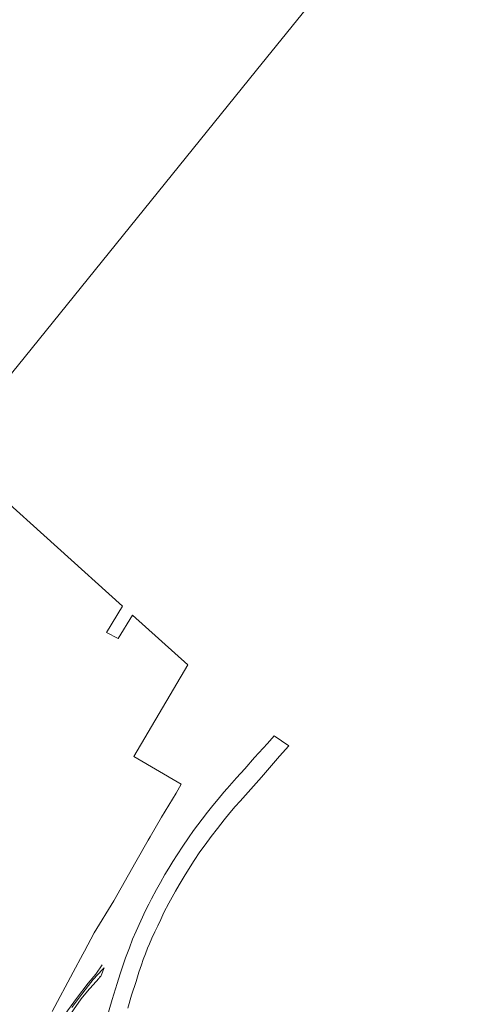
# Model space of a CAD drawing. Header units: metres. Extents: x 185049 to 189876, y 349292 to 352302.
# Tile 212 of 256: x 189705 to 189876, y 350629 to 351005. Entities that reach past the tile are written whole.
import ezdxf

# ---------------------------------------------------------------- set-up
doc = ezdxf.new("R2010")
doc.units = ezdxf.units.M
for name, color, linetype, lineweight in [('B-WE-GW-TALUD_KRUIN-G', 90, 'Continuous', 18), ('B-WE-OG-WATER_HAVEN-GV', 170, 'Continuous', 18), ('B-WE-OG-WATER_KANAAL-GV', 120, 'Continuous', 18), ('B-WE-VH-VERHARDING_ASFALT-GV', 252, 'Continuous', 18), ('B-WE-VH-VERHARDING_BETON-GV', 252, 'Continuous', 18)]:
    doc.layers.add(name, color=color, linetype=linetype, lineweight=lineweight)

msp = doc.modelspace()

# ---------------------------------------------------------------- linework, layer by layer
at = {"layer": 'B-WE-GW-TALUD_KRUIN-G'}
msp.add_polyline3d([(189722.318, 350625.455, 24.102), (189726.789, 350631.653, 24.758), (189731.235, 350637.466, 25.543), (189734.245, 350640.924, 26.086), (189736.626, 350644.443, 26.424)], dxfattribs=at)
at = {"layer": 'B-WE-OG-WATER_HAVEN-GV'}
msp.add_polyline3d([(189694.631, 350826.214, 20.75), (189744.4067, 350781.4662, 20.75), (189738.3374, 350771.3492, 20.75), (189742.7264, 350769.0843, 20.75), (189748.2502, 350778.0109, 20.75), (189769.3889, 350759.0075, 20.75), (189748.6752, 350723.9533, 20.75), (189766.8447, 350713.3852, 20.75), (189764.8586, 350710.0665, 20.75), (189759.287, 350700.798, 20.75), (189754.9706, 350693.291, 20.75), (189754.2683, 350692.0695, 20.75), (189749.483, 350683.747, 20.75), (189741.061, 350668.959, 20.75), (189733.632, 350656.669, 20.75), (189729.8757, 350649.7393, 20.75), (189729.2087, 350648.5089, 20.75), (189725.525, 350641.713, 20.75), (189717.501, 350626.689, 20.75)], dxfattribs=at)
at = {"layer": 'B-WE-OG-WATER_KANAAL-GV'}
msp.add_polyline3d([(189730.89, 350906.048, 20.791), (189678.36, 350841.098, 20.791), (189600.2585, 350912.5445, 20.7331), (189764.1988, 351158.9413, 20.9126), (189876.486, 351070.079, 20.818), (189845.78, 351048.102, 20.791), (189795.598, 350986.055, 20.791)], close=True, dxfattribs=at)
at = {"layer": 'B-WE-VH-VERHARDING_ASFALT-GV'}
msp.add_polyline3d([(189737.2863, 350620.2603, 26.543), (189740.5201, 350631.2173, 26.4007), (189742.3082, 350637.3422, 26.3296), (189743.4516, 350641.0416, 26.2763), (189744.4747, 350644.1137, 26.2407), (189745.5976, 350647.1848, 26.1963), (189747.0546, 350650.9556, 26.0985), (189748.2783, 350654.2286, 26.0452), (189749.6578, 350657.3704, 25.983), (189753.2413, 350665.1912, 25.8141), (189754.4109, 350667.6181, 25.7785), (189755.5255, 350669.7074, 25.7341), (189757.4033, 350673.2653, 25.4877), (189758.8949, 350675.9495, 25.4432), (189760.5723, 350678.9263, 25.3632), (189762.0596, 350681.3851, 25.3366), (189763.6849, 350683.9383, 25.2921), (189765.344, 350686.5086, 25.2477), (189767.4676, 350689.7836, 25.1054), (189769.6278, 350692.9768, 25.0432), (189771.5786, 350695.7092, 24.9543), (189774.8691, 350700.0806, 24.7499), (189776.8582, 350702.7738, 24.7232), (189778.8774, 350705.2551, 24.6699), (189780.9421, 350707.7297, 24.6166), (189783.1373, 350710.3508, 24.501), (189784.364, 350711.8371, 24.4832), (189786.1908, 350713.8865, 24.421), (189788.007, 350715.9027, 24.2077), (189791.1141, 350719.3539, 24.1632), (189794.882, 350723.5669, 24.1277), (189799.7705, 350729.0337, 24.0032), (189802.384, 350731.9541, 23.9977), (189807.8724, 350728.0507, 23.9814), (189804.3842, 350724.115, 23.9814), (189797.4356, 350716.1685, 24.0969), (189789.3083, 350707.0024, 24.5325), (189787.4391, 350704.9032, 24.5236), (189785.3611, 350702.4918, 24.4792), (189783.2055, 350699.8708, 24.4792), (189780.6296, 350696.5768, 24.5592), (189778.2791, 350693.502, 24.6836), (189775.9361, 350690.2899, 24.8525), (189773.9847, 350687.5795, 24.9325), (189771.8208, 350684.3364, 25.1103), (189769.5672, 350680.8484, 25.1458), (189767.9081, 350678.1973, 25.2614), (189766.0261, 350674.958, 25.3947), (189764.6463, 350672.639, 25.4747), (189763.3263, 350670.2844, 25.5369), (189762.1103, 350668.0204, 25.6258), (189760.2479, 350664.4502, 25.6347), (189758.9907, 350661.7817, 25.6792), (189757.8725, 350659.3928, 25.6969), (189756.7244, 350657.0687, 25.7769), (189755.6459, 350654.6646, 25.8392), (189754.6804, 350652.4985, 25.9814), (189754.0044, 350650.7735, 26.008), (189753.1533, 350648.6499, 26.0347), (189752.3546, 350646.5115, 26.1325), (189751.6444, 350644.4683, 26.1769), (189750.6653, 350641.6053, 26.3014), (189749.562, 350638.1384, 26.2392), (189747.8743, 350632.8943, 26.3416), (189746.4186, 350627.9547, 26.4127)], dxfattribs=at)
at = {"layer": 'B-WE-VH-VERHARDING_BETON-GV'}
msp.add_polyline3d([(189725.086, 350628.119, 24.598), (189728.902, 350633.313, 25.155), (189731.363, 350636.511, 25.558), (189733.17, 350638.859, 25.853), (189736.782, 350642.729, 26.488), (189737.418, 350643.35, 26.418), (189736.5212, 350641.0507, 26.482), (189736.031, 350639.794, 26.517), (189735.911, 350640.093, 26.304), (189735.337, 350639.266, 26.148), (189732.043, 350635.561, 25.489), (189731.633, 350635.153, 25.567), (189728.658, 350631.438, 25.137), (189722.704, 350623.113, 24.18)], dxfattribs=at)

doc.saveas('drawing.dxf')
